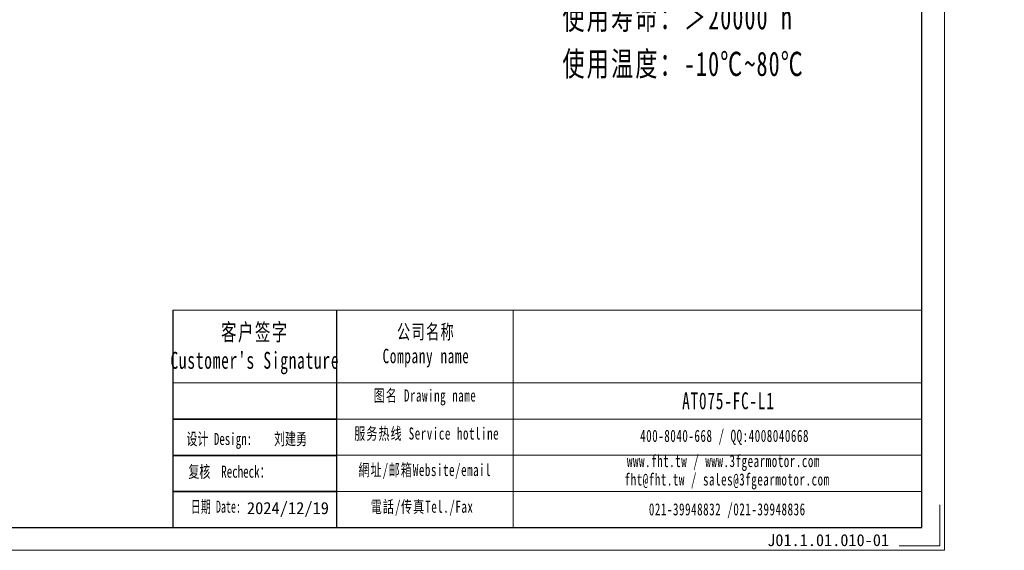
# Model space of a CAD drawing. Header units: millimetres. Extents: x -2 to 561, y 10 to 394.
# Tile 4 of 9: x 280 to 561, y 10 to 161. Entities that reach past the tile are written whole.
import ezdxf

# ---------------------------------------------------------------- set-up
doc = ezdxf.new("R2010")
doc.units = ezdxf.units.MM
doc.layers.add('6文字层', color=3, linetype='Continuous')
doc.layers.add('7标注层', color=4, linetype='Continuous')
for name, color, linetype, lineweight in [('SLD-0', 7, 'Continuous', 18), ('图框_外框线', 7, 'Continuous', 18), ('尺寸线层', 3, 'Continuous', 18), ('粗实线层', 7, 'Continuous', 35)]:
    doc.layers.add(name, color=color, linetype=linetype, lineweight=lineweight)
doc.styles.add('SLDTEXTSTYLE4', font='SimSun.ttf', dxfattribs={"width": 0.611111})
doc.styles.add('标准', font='txt', dxfattribs={"width": 0.667})
doc.styles.add('样式 1', font='SimSun.ttf')

msp = doc.modelspace()

# ---------------------------------------------------------------- linework, layer by layer
msp.add_line((370.19314, 78.45083), (370.19314, 16.38791))
at = {"layer": '7标注层', "color": 0}
msp.add_line((323.37636, 78.45083), (323.37636, 16.39852), dxfattribs=at)
at = {"layer": '图框_外框线'}
for p, q in [((323.37636, 78.45083), (370.19314, 78.45083)), ((370.19314, 78.45083), (370.19314, 16.39852)), ((370.19314, 78.45083), (537.34248, 78.45083)), ((420.63507, 78.45083), (420.63507, 16.39852)), ((323.37636, 57.74393), (370.19314, 57.74393)), ((370.19314, 57.74393), (537.34248, 57.74393)), ((370.19314, 47.39048), (537.34248, 47.39048)), ((370.19314, 37.03702), (537.34248, 37.03702)), ((370.19314, 26.68357), (537.34248, 26.68357))]:
    msp.add_line(p, q, dxfattribs=at)
at = {"layer": '图框_外框线', "color": 3}
msp.add_lwpolyline([(0.85058, 9.93477), (543.80624, 9.93477), (543.80624, 393.88198), (0.85058, 393.88198)], close=True, dxfattribs=at)
at = {"layer": '图框_外框线', "color": 3, "lineweight": 25}
msp.add_lwpolyline([(33.16937, 16.39852), (537.34248, 16.39852), (537.34248, 387.41823), (33.16937, 387.41823)], close=True, dxfattribs=at)
at = {"layer": '图框_外框线', "color": 3}
msp.add_lwpolyline([(542.51349, 22.86228), (542.51349, 11.22752), (530.87873, 11.22752)], dxfattribs=at)
at = {"layer": '粗实线层'}
for p, q in [((370.19314, 47.36098), (323.44305, 47.36098)), ((370.19314, 37.02228), (323.44305, 37.02228)), ((370.19314, 26.68357), (323.44305, 26.68357))]:
    msp.add_line(p, q, dxfattribs=at)

# ---------------------------------------------------------------- texts
at = {"layer": '6文字层', "attachment_point": 1, "style": '样式 1'}
for s, insert, char_height, width in [('{\\fNSimSun|b0|i0|c134|p49;\\W0.667;\\C1;设计 \\fNSimSun|b0|i0|c0|p49;Design:    \\fNSimSun|b0|i0|c134|p49;刘建勇}', (327.29585, 43.44442), 3.4462347, 35.6292206), ('{\\fNSimSun|b0|i0|c134|p49;\\W0.667;\\C1;复核  Recheck：}', (327.84916, 34.09928), 3.4462347, 35.6292206), ('2024/12/19', (344.5761, 23.70728), 3.446235, 35.6292206), ('J01.1.01.010-01', (493.19302, 14.54797), 3.4102477, 42.1939452)]:
    msp.add_mtext(s, dxfattribs=dict(at, insert=insert, char_height=char_height, width=width))
at = {"layer": 'SLD-0', "color": 1, "attachment_point": 2}
for s, insert, char_height, width, style in [("{\\fNSimSun|b0|i0|c134|p49;\\T1.1;客户签字\\PCustomer's Signature}", (346.86545, 74.61997), 4.8316107, 60.105735, '标准'), ('{\\fNSimSun|b0|i0|c134|p49;\\T1.1;公司名称\\PCompany name}', (395.73402, 74.36349), 4.1413806, 53.6179479, '标准'), ('{\\fNSimSun|b0|i0|c134|p49;\\T1.1;图名 Drawing name}', (395.45094, 55.83542), 3.4511505, 44.1356742, '标准'), ('\\pt24.15804;{\\fNSimSun|b0|i0|c134|p49;\\H1.16241x;\\T1.1;\\C256;AT075-FC-L1}', (482.10763, 55.00207), 4.1413806, 35.1619498, '标准'), ('{\\fNSimSun|b0|i0|c134|p49;\\T1.1;服务热线 Service hotline}', (395.94034, 44.98334), 3.4511505, 49.171381, '标准'), ('{\\fNSimSun|b0|i0|c134|p49;\\T1.1;400-8040-668 / QQ:4008040668}', (481.0125, 44.32391), 3.4511505, 100.4816587, '标准'), ('{\\fNSimSun|b0|i0|c134|p49;\\T1.1;www.fht.tw / www.3fgearmotor.com }', (480.69429, 37.13563), 3.4511505, 100.5947733, '标准'), ('{\\fNSimSun|b0|i0|c134|p49;\\T1.1;網址/邮箱Website/email}', (395.40296, 34.58557), 3.4511505, 51.1827794, '标准'), ('\\pt41.41381;{\\fNSimSun|b0|i0|c134|p49;\\T1.1;fht@fht.tw / sales@3fgearmotor.com }', (481.74606, 31.88044), 3.4511505, 100.5947733, '标准'), ('{\\fNSimSun|b0|i0|c134|p49;日期 Date:}', (335.71424, 24.10784), 3.4462347, 51.1098752, 'SLDTEXTSTYLE4'), ('{\\fNSimSun|b0|i0|c134|p49;\\T1.1;電話/传真Tel./Fax}', (394.62975, 24.10672), 3.4511505, 51.7983582, '标准'), ('{\\fNSimSun|b0|i0|c134|p49;\\T1.1;021-39948832 /021-39948836 }', (481.78215, 23.35216), 3.4511505, 76.8117191, '标准')]:
    msp.add_mtext(s, dxfattribs=dict(at, insert=insert, char_height=char_height, width=width, style=style))
at = {"layer": '尺寸线层', "insert": (434.70515, 271.86027), "char_height": 4.0425, "width": 103.2334341, "attachment_point": 1, "line_spacing_factor": 1.15057, "style": '标准'}
msp.add_mtext('{\\fNSimSun|b0|i0|c134|p49;\\H1.71429x;\\T1.1;性能参数：\\P减速比：1:3~20\\P额定输出力矩：45 N.m\\P最大加速力矩：1.5倍额定扭矩\\P额定输入转速：3000 rpm\\P容许径向力：1100 N\\P容许轴向力：550 N\\P回程间隙：≤10 arcmin\\P使用寿命：＞20000 h\\P使用温度：-10℃~80℃}', dxfattribs=at)

doc.saveas('drawing.dxf')
